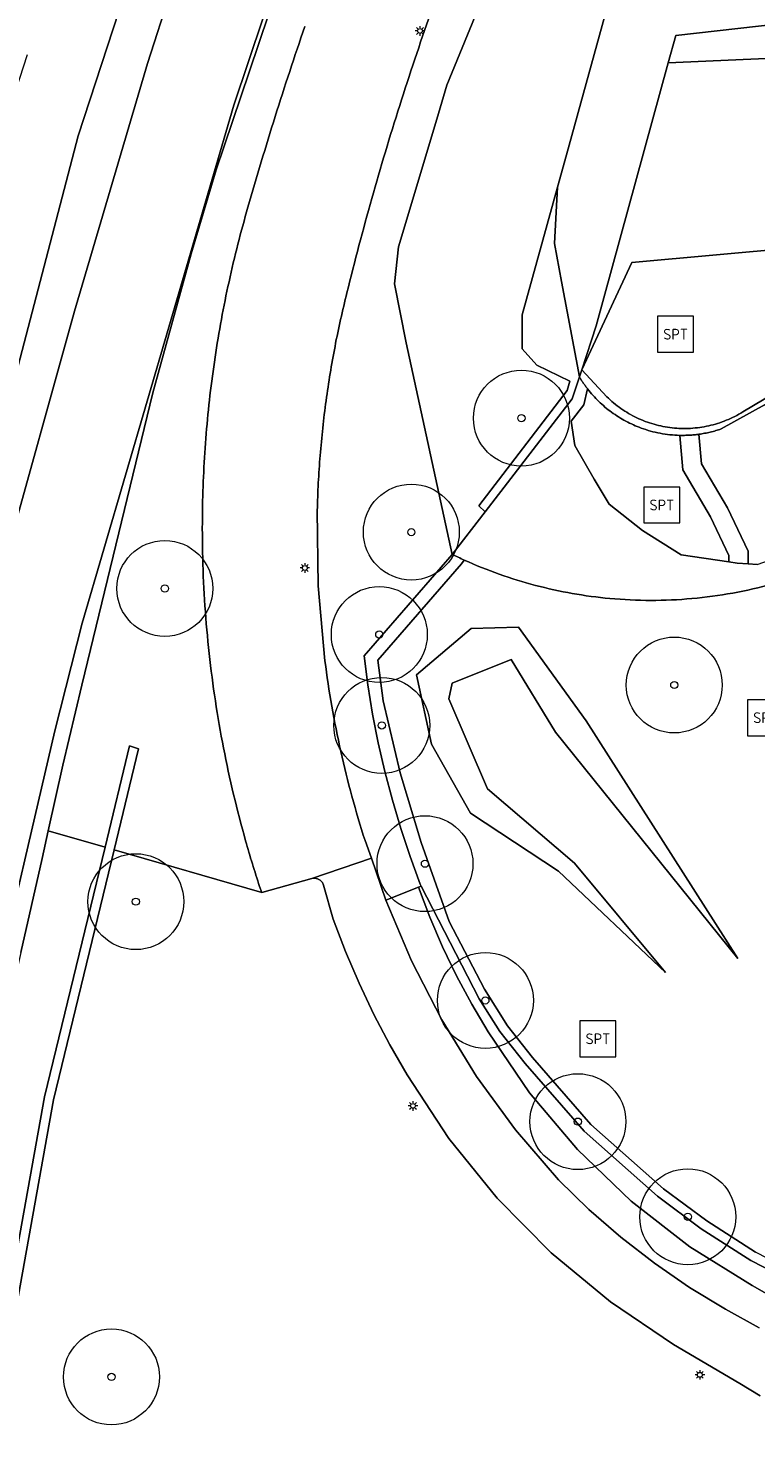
# Model space of a CAD drawing. Header units: metres. Extents: x 187482 to 189800, y 333582 to 335019.
# Tile 22 of 256: x 187670 to 187707, y 333951 to 334025. Entities that reach past the tile are written whole.
import ezdxf
from ezdxf.enums import TextEntityAlignment as Align

# ---------------------------------------------------------------- set-up
doc = ezdxf.new("R2010")
doc.units = ezdxf.units.M
doc.linetypes.add('AM-AS-SO', pattern=[16, 10, -2, 2, -2])
doc.layers.get('0').update_dxf_attribs({"color": 252, "lineweight": 18})
for name, color, linetype, lineweight in [('B-WE-AM-AS_SPOOR_TREIN-G', 252, 'AM-AS-SO', 18), ('B-WE-GR-BEPLANTING_CULTUUR_BOSPLANTSOEN-GV', 252, 'Continuous', 18), ('B-WE-GR-BEPLANTING_CULTUUR_HEESTERS-GV', 252, 'Continuous', 18), ('B-WE-GR-BEPLANTING_CULTUUR_VASTE PLANTENVAK-GV', 252, 'Continuous', 18), ('B-WE-GR-BOOM-S', 252, 'Continuous', 18), ('B-WE-GR-GRAS-GV', 252, 'Continuous', 18), ('B-WE-GR-HAAG-G', 252, 'GR-HAAG1-SO', 18), ('B-WE-IE-MEUBILAIR-S', 252, 'Continuous', 18), ('B-WE-IE-MEUBILAIR_WEGMEUBILAIR-S', 252, 'Continuous', 18), ('B-WE-IE-TERREINAFSCHEIDING_KUNSTMATIG_HEKWERK-G', 252, 'IE-TERREINAFSCHEIDING_KUNSTMATIG-SO', 18), ('B-WE-OG-TERREIN_BEGROEID-GV', 252, 'Continuous', 18), ('B-WE-OG-WEG-GV', 252, 'Continuous', 18), ('B-WE-VH-GESLOTENVERHARDING_ASFALT-GV', 252, 'Continuous', 18), ('B-WE-VH-HALFVERHARDING-GV', 252, 'Continuous', 18), ('B-WE-VH-OPENVERHARDING_BETONSTRAATSTEEN-GV', 252, 'Continuous', 18), ('B-WE-VH-OPENVERHARDING_TEGEL-GV', 252, 'Continuous', 18)]:
    doc.layers.add(name, color=color, linetype=linetype, lineweight=lineweight)
doc.styles.add('NLCS-ISO', font='NLCS-ISO.ttf')
doc.linetypes.add('GR-HAAG1-SO', pattern='A,6,[176,NLCS.SHX,S=0.125,R=0,X=0,Y=0],-2', length=8)
doc.linetypes.add('IE-TERREINAFSCHEIDING_KUNSTMATIG-SO', pattern='A,4,[82,NLCS.SHX,S=0.75,R=90,X=0,Y=0],4,-2', length=10)

# ---------------------------------------------------------------- blocks, each defined once
blk = doc.blocks.new('SIE-MEUBILAIR_PAAL_LICHTMAST-SO')
for points in [[(-0.62, 0), (-1, 0)], [(-0.71, 0.71), (-0.44, 0.44)], [(0, 1), (0, 0.62)], [(0.44, 0.44), (0.71, 0.71)], [(1, 0), (0.62, 0)], [(-0.71, -0.71), (-0.44, -0.44)], [(0, -0.62), (0, -1)], [(0.44, -0.44), (0.71, -0.71)]]:
    blk.add_lwpolyline(points)
blk.add_circle((0, 0), 0.5)
blk = doc.blocks.new('SIE-WEG_SPEELTOESTEL-SO')
at = {"flags": 128}
blk.add_lwpolyline([(-3.75, -3.75), (3.75, -3.75), (3.75, 3.75), (-3.75, 3.75)], close=True, dxfattribs=at)
at = {"style": 'NLCS-ISO'}
blk.add_text('SPT', height=2.25, dxfattribs=at).set_placement((0, 0), align=Align.MIDDLE_CENTER)
blk = doc.blocks.new('SGR-BOOM_GBKN-SO')
at = {"color": 0, "linetype": 'ByBlock', "lineweight": 18}
for radius in [2, 0.15]:
    blk.add_circle((0, 0), radius, dxfattribs=at)

msp = doc.modelspace()

# ---------------------------------------------------------------- linework, layer by layer
at = {"layer": 'B-WE-AM-AS_SPOOR_TREIN-G', "flags": 128}
msp.add_lwpolyline([(187705.245, 334112.758), (187700.595, 334103.262), (187694.408, 334089.728), (187689.933, 334079.453), (187686.199, 334070.461), (187680.719, 334056.38), (187676.457, 334044.698), (187672.574, 334033.358), (187668.335, 334020.045), (187666.247, 334012.892), (187661.052, 333993.847), (187656.645, 333975.142), (187653.355, 333958.934), (187651.461, 333948.496), (187649.741, 333938.003), (187647.635, 333923.687)], dxfattribs=at)
at = {"layer": 'B-WE-GR-BEPLANTING_CULTUUR_BOSPLANTSOEN-GV', "flags": 128}
for points in [[(187697.166, 334016.849), (187697.633, 334018.539), (187700.113, 334027.514), (187701.082, 334028.57), (187702.051, 334028.792), (187699.5, 334038.79), (187698.586, 334038.532), (187697.826, 334037.846), (187691.4, 334022.175), (187690.872, 334020.407), (187688.872, 334013.75), (187688.669, 334011.808), (187689.285, 334008.735), (187691.68, 333997.708), (187693.395, 333999.932), (187693.066, 334000.233), (187697.679, 334006.261), (187697.812, 334006.733), (187696.094, 334007.569), (187695.335, 334008.427), (187695.328, 334010.195)], [(187697.166, 334016.849), (187695.328, 334010.195), (187695.335, 334008.427), (187696.094, 334007.569), (187697.812, 334006.733), (187697.679, 334006.261), (187693.066, 334000.233), (187693.395, 333999.932), (187697.934, 334005.818), (187698.311, 334006.96), (187697.374, 334011.942), (187697.02, 334013.922)]]:
    msp.add_lwpolyline(points, close=True, dxfattribs=at)
for points in [[(187749.533, 334029.571), (187749.523, 334030.679), (187746.12, 334030.607), (187746.096, 334031.007), (187704.146, 334028.29), (187703.928, 334028.356), (187702.051, 334028.792), (187701.082, 334028.57), (187700.113, 334027.514), (187697.633, 334018.539), (187697.166, 334016.849), (187697.02, 334013.922), (187697.374, 334011.942), (187698.311, 334006.96), (187698.433, 334007.326), (187699.19, 334009.617), (187702.942, 334023.34)], [(187702.942, 334023.34), (187703.333, 334024.768), (187729.341, 334027.716), (187741.071, 334029.238), (187746.077, 334029.887), (187746.093, 334029.649), (187746.157, 334028.677), (187746.393, 334025.111), (187747.403, 334025.131), (187747.46, 334024.65)]]:
    msp.add_lwpolyline(points, dxfattribs=at)
at = {"layer": 'B-WE-GR-BEPLANTING_CULTUUR_HEESTERS-GV', "flags": 128}
for points in [[(187707.486, 333961.329), (187704.948, 333962.951), (187702.694, 333964.631), (187698.907, 333967.978), (187695.869, 333971.477), (187694.566, 333973.123), (187693.36, 333975.046), (187691.514, 333978.572), (187690.066, 333982.677), (187688.972, 333986.323), (187688.085, 333990.075), (187687.809, 333992.185), (187692.159, 333997.215), (187692.31, 333997.412), (187692.231, 333997.448), (187692.151, 333997.484), (187692.073, 333997.521), (187691.994, 333997.558), (187691.915, 333997.595), (187691.837, 333997.632), (187691.758, 333997.67), (187691.68, 333997.708), (187687.092, 333992.425), (187687.289, 333990.901), (187687.534, 333989.385), (187687.828, 333987.877), (187688.17, 333986.379), (187688.56, 333984.893), (187688.998, 333983.421), (187689.482, 333981.963), (187690.013, 333980.521), (187690.068, 333980.414), (187693.092, 333974.532), (187694.157, 333972.834), (187695.484, 333971.158), (187698.551, 333967.625), (187702.378, 333964.243), (187704.664, 333962.539), (187707.237, 333960.895), (187709.913, 333959.524)], [(187665.698, 333940.361), (187670.89, 333969.269), (187674.055, 333982.302), (187675.333, 333987.566), (187674.866, 333987.724), (187673.583, 333982.439), (187670.423, 333969.427), (187665.231, 333940.519)]]:
    msp.add_lwpolyline(points, dxfattribs=at)
at = {"layer": 'B-WE-GR-BEPLANTING_CULTUUR_VASTE PLANTENVAK-GV', "flags": 128}
for points in [[(187698.736, 334006.339), (187698.534, 334005.501), (187697.88, 334004.651), (187698.075, 334003.385), (187699.082, 334001.623), (187699.869, 334000.333), (187701.6, 333998.948), (187703.614, 333997.689), (187706.099, 333997.315), (187706.099, 333997.646), (187705.148, 333999.666), (187703.704, 334002.115), (187703.54, 334003.915)], [(187704.539, 334003.972), (187704.68, 334002.429), (187706.033, 334000.134), (187707.099, 333997.87), (187707.099, 333997.215), (187707.579, 333997.186), (187710.566, 333998.229), (187707.997, 334005.518), (187705.707, 334004.249), (187705.636, 334004.225), (187705.564, 334004.202), (187705.492, 334004.18), (187705.42, 334004.159), (187705.348, 334004.138), (187705.276, 334004.119), (187705.203, 334004.1), (187705.13, 334004.083), (187705.057, 334004.066), (187704.983, 334004.05)], [(187704.836, 334004.02), (187704.762, 334004.007), (187704.688, 334003.994), (187704.614, 334003.983), (187704.539, 334003.972)]]:
    msp.add_lwpolyline(points, dxfattribs=at)
at = {"layer": 'B-WE-GR-BEPLANTING_CULTUUR_VASTE PLANTENVAK-GV'}
for points in [[(187699.319, 334005.686, -0.035576), (187698.736, 334006.339)], [(187699.988, 334005.12, -0.034913), (187699.319, 334005.686)], [(187700.73, 334004.654, -0.034841), (187699.988, 334005.12)], [(187701.529, 334004.296, -0.035256), (187700.73, 334004.654)], [(187702.018, 334004.139, -0.018471), (187701.529, 334004.296)], [(187702.519, 334004.023, -0.02026), (187702.018, 334004.139)], [(187703.027, 334003.948, -0.02176), (187702.519, 334004.023)], [(187704.983, 334004.05, -0.014394), (187704.836, 334004.02)], [(187703.54, 334003.915, -0.021229), (187703.027, 334003.948)]]:
    msp.add_lwpolyline(points, format="xyb", dxfattribs=at)
at = {"layer": 'B-WE-GR-GRAS-GV', "flags": 128}
for points in [[(187750.994, 334168.926), (187736.738, 334144.819), (187733.307, 334139.583), (187729.983, 334133.967), (187728.783, 334132.854), (187727.466, 334132.482), (187724.93, 334131.968), (187723.712, 334131.491), (187722.391, 334130.575), (187721.282, 334129.33), (187720.256, 334127.861), (187717.921, 334123.713), (187717.247, 334122.515), (187700.019, 334086.58), (187694.62, 334074.684), (187684.736, 334049.522), (187679.402, 334034.472), (187675.793, 334023.299), (187671.984, 334010.388), (187668.333, 333997.177)], [(187668.333, 333997.177), (187671.984, 334010.388), (187675.793, 334023.299), (187679.402, 334034.472), (187684.736, 334049.522), (187694.62, 334074.684), (187700.019, 334086.58), (187717.247, 334122.515), (187717.921, 334123.713), (187720.256, 334127.861), (187721.282, 334129.33), (187722.391, 334130.575), (187723.712, 334131.491), (187724.93, 334131.968), (187727.466, 334132.482), (187728.783, 334132.854), (187729.983, 334133.967), (187733.307, 334139.583), (187736.738, 334144.819), (187750.994, 334168.926)], [(187742.727, 334168.186), (187723.876, 334137.692), (187719.098, 334130.93), (187710.663, 334115.385), (187706.485, 334106.368), (187706.592, 334104.352), (187705.913, 334102.652), (187704.448, 334101.706), (187703.675, 334100.965), (187697.66, 334087.866), (187693.967, 334079.305), (187694.409, 334077.428), (187693.726, 334075.758), (187692.246, 334074.357), (187691.367, 334073.756), (187683.107, 334051.982), (187683.525, 334049.74), (187683.046, 334047.847), (187682.06, 334046.646), (187680.708, 334045.636), (187672.178, 334019.54), (187668.215, 334004.345)], [(187667.604, 333974.089), (187670.976, 333988.516), (187672.395, 333994.129), (187680.303, 334021.124), (187683.339, 334030.202), (187686.911, 334040.495), (187698.48, 334070.046), (187700.595, 334075.104), (187707.135, 334089.882), (187716.395, 334109.069), (187721.066, 334119.576), (187722.474, 334122.304), (187723.856, 334124.484), (187724.844, 334125.659), (187727.624, 334127.123), (187730.3, 334127.982), (187731.808, 334128.779), (187733.322, 334130.058), (187734.744, 334131.718), (187738.003, 334137.14), (187744.907, 334148.067), (187752.728, 334161.142)], [(187752.728, 334161.142), (187744.907, 334148.067), (187738.003, 334137.14), (187734.744, 334131.718), (187733.322, 334130.058), (187731.808, 334128.779), (187730.3, 334127.982), (187727.624, 334127.123), (187724.844, 334125.659), (187723.856, 334124.484), (187722.474, 334122.304), (187721.066, 334119.576), (187716.395, 334109.069), (187707.135, 334089.882), (187700.595, 334075.104), (187698.48, 334070.046), (187686.911, 334040.495), (187683.339, 334030.202), (187680.303, 334021.124), (187672.395, 333994.129), (187670.976, 333988.516), (187667.604, 333974.089)], [(187669.198, 333976.957), (187670.306, 333981.853), (187670.627, 333983.295), (187671.388, 333986.716), (187672.383, 333990.885), (187676.08, 334006.127), (187678.066, 334013.378), (187679.383, 334017.752), (187681.091, 334022.851), (187683.139, 334028.95)]]:
    msp.add_lwpolyline(points, dxfattribs=at)
at = {"layer": 'B-WE-GR-HAAG-G', "ltscale": 0.2, "flags": 128}
msp.add_lwpolyline([(187755.502, 333968.669), (187745.597, 333963.508), (187741.585, 333961.418), (187734.325, 333957.973), (187731.393, 333956.826), (187729.212, 333956.194), (187728.133, 333956.041), (187725.746, 333956.036), (187723.159, 333956.202), (187720.38, 333956.579), (187717.692, 333957.171), (187715.136, 333957.901), (187712.628, 333958.847), (187710.13, 333959.975), (187707.486, 333961.329), (187704.948, 333962.951), (187702.694, 333964.631), (187698.907, 333967.978), (187695.869, 333971.477), (187694.566, 333973.123), (187693.36, 333975.046)], dxfattribs=at)
at = {"layer": 'B-WE-IE-TERREINAFSCHEIDING_KUNSTMATIG_HEKWERK-G', "ltscale": 0.2, "flags": 128}
for points in [[(187896.887, 334347.79), (187895.26, 334346.017), (187881.815, 334330.141), (187875.404, 334322.491), (187872.193, 334318.68), (187867.562, 334313.098), (187864.128, 334309.082), (187862.449, 334307.173), (187860.772, 334305.032), (187857.329, 334300.81), (187852.3, 334294.665), (187849.062, 334290.623), (187845.947, 334286.803), (187835.569, 334274.117), (187830.444, 334267.778), (187825.721, 334261.507), (187820.099, 334253.9), (187818.248, 334251.524), (187813.918, 334245.612), (187807.778, 334237.533), (187804.751, 334233.538), (187800.298, 334227.502), (187794.26, 334219.622), (187791.079, 334215.712), (187785.48, 334207.796), (187782.548, 334203.745), (187779.381, 334199.512), (187776.414, 334195.451), (187773.446, 334191.425), (187770.486, 334187.408), (187767.552, 334183.379), (187764.711, 334179.252), (187760.676, 334172.95), (187756.867, 334166.778), (187753.503, 334161.175), (187750.411, 334155.82), (187746.694, 334149.321), (187741.789, 334140.626), (187738.083, 334134.122), (187734.325, 334127.572), (187730.572, 334121.13), (187724.93, 334123.613), (187722.697, 334119.416), (187717.828, 334110.262), (187714.205, 334103.1), (187711.24, 334096.92), (187707.998, 334090.147), (187704.911, 334083.304), (187701.88, 334076.448), (187699.426, 334070.692), (187696.987, 334064.932), (187694.413, 334058.774), (187692.092, 334053.024), (187689.506, 334046.404), (187687.32, 334040.589), (187685.15, 334034.62), (187683.139, 334028.95), (187681.091, 334022.851), (187679.383, 334017.752), (187678.066, 334013.378), (187676.08, 334006.127), (187672.383, 333990.885), (187671.388, 333986.716), (187670.627, 333983.295), (187670.306, 333981.853), (187669.198, 333976.957), (187668.077, 333972.039), (187663.756, 333952.509), (187663.177, 333949.639), (187662.222, 333944.554), (187660.448, 333935.105), (187658.391, 333922.279), (187657.192, 333914.614), (187655.92, 333904.379), (187654.866, 333892.429), (187654.422, 333886.314), (187654.196, 333883.087), (187654.084, 333881.491), (187653.283, 333868.923), (187653.121, 333864.69), (187652.832, 333857.745), (187652.649, 333854.319), (187652.295, 333845.764), (187652.088, 333840.084), (187651.979, 333833.469), (187651.926, 333828.494), (187651.904, 333824.217), (187651.886, 333815.964), (187651.832, 333808.603), (187651.753, 333801.861), (187651.657, 333796.058), (187651.613, 333791.352), (187651.609, 333790.974), (187651.579, 333788.499)], [(187687.092, 333992.425), (187691.68, 333997.708), (187693.395, 333999.932), (187697.934, 334005.818), (187698.311, 334006.96), (187698.433, 334007.326), (187699.19, 334009.617), (187702.942, 334023.34), (187703.333, 334024.768), (187729.341, 334027.716), (187741.071, 334029.238), (187746.077, 334029.887), (187746.093, 334029.649), (187746.157, 334028.677), (187746.393, 334025.111), (187747.403, 334025.131), (187747.46, 334024.65), (187747.459, 334023.806), (187747.459, 334023.342), (187747.458, 334021.931), (187747.274, 334022.107), (187747.466, 334016.511), (187747.577, 334013.281), (187762.498, 334013.34), (187783.009, 334013.42), (187791.903, 334013.594), (187801.845, 334013.789)]]:
    msp.add_lwpolyline(points, dxfattribs=at)
at = {"layer": 'B-WE-OG-TERREIN_BEGROEID-GV', "flags": 128}
for points in [[(187687.137, 333982.788), (187687.47, 333981.876), (187688.225, 333979.679), (187689.925, 333980.356), (187690.068, 333980.414), (187690.013, 333980.521), (187689.482, 333981.963), (187688.998, 333983.421), (187688.56, 333984.893), (187688.17, 333986.379), (187687.828, 333987.877), (187687.534, 333989.385), (187687.289, 333990.901), (187687.092, 333992.425), (187691.68, 333997.708), (187689.285, 334008.735), (187688.669, 334011.808), (187688.872, 334013.75), (187690.872, 334020.407), (187691.4, 334022.175), (187697.826, 334037.846)], [(187683.139, 334028.95), (187681.091, 334022.851), (187679.383, 334017.752), (187678.066, 334013.378), (187676.08, 334006.127), (187672.383, 333990.885), (187671.388, 333986.716), (187670.627, 333983.295), (187673.583, 333982.439), (187674.866, 333987.724), (187675.333, 333987.566), (187674.055, 333982.302), (187681.751, 333980.074), (187681.639, 333980.391)], [(187720.789, 334022.994), (187715.088, 334023.88), (187702.942, 334023.34), (187699.19, 334009.617), (187698.433, 334007.326)], [(187699.734, 334005.929), (187698.433, 334007.326), (187701.041, 334012.934), (187709.671, 334013.717), (187708.957, 334020.398), (187721.659, 334022.042), (187722.971, 334009.592), (187714.87, 334008.637)], [(187704.983, 334004.05), (187705.057, 334004.066), (187705.13, 334004.083), (187705.203, 334004.1), (187705.276, 334004.119), (187705.348, 334004.138), (187705.42, 334004.159), (187705.492, 334004.18), (187705.564, 334004.202), (187705.636, 334004.225), (187705.707, 334004.249), (187707.997, 334005.518), (187709.327, 334006.256), (187711.659, 334007.548), (187718.122, 334007.981), (187718.901, 334008.034), (187719.167, 334008.052), (187724.23, 334008.391), (187722.518, 334020.521)], [(187707.579, 333997.186), (187707.099, 333997.215), (187706.54, 333997.249), (187706.099, 333997.315), (187703.614, 333997.689), (187701.6, 333998.948), (187699.869, 334000.333), (187699.082, 334001.623), (187698.075, 334003.385), (187697.88, 334004.651), (187698.534, 334005.501), (187698.736, 334006.339), (187698.707, 334006.376), (187698.678, 334006.413), (187698.65, 334006.451), (187698.622, 334006.489), (187698.595, 334006.527), (187698.568, 334006.566), (187698.541, 334006.604), (187698.514, 334006.643), (187698.488, 334006.682), (187698.461, 334006.721), (187698.436, 334006.76), (187698.41, 334006.8), (187698.385, 334006.84), (187698.36, 334006.88), (187698.335, 334006.92), (187698.311, 334006.96), (187697.934, 334005.818), (187693.395, 333999.932), (187691.68, 333997.708), (187691.758, 333997.67), (187691.837, 333997.632), (187691.915, 333997.595), (187691.994, 333997.558), (187692.073, 333997.521), (187692.151, 333997.484), (187692.231, 333997.448), (187692.31, 333997.412)], [(187698.433, 334007.326), (187698.311, 334006.96), (187698.335, 334006.92), (187698.36, 334006.88), (187698.385, 334006.84), (187698.41, 334006.8), (187698.436, 334006.76), (187698.461, 334006.721), (187698.488, 334006.682), (187698.514, 334006.643), (187698.541, 334006.604), (187698.568, 334006.566), (187698.595, 334006.527), (187698.622, 334006.489), (187698.65, 334006.451), (187698.678, 334006.413), (187698.707, 334006.376), (187698.736, 334006.339)], [(187710.896, 334007.551), (187706.823, 334005.134)], [(187703.54, 334003.915), (187703.603, 334003.914), (187703.666, 334003.913), (187703.728, 334003.914), (187703.791, 334003.914), (187703.853, 334003.916), (187703.916, 334003.918), (187703.978, 334003.92), (187704.041, 334003.924), (187704.103, 334003.927), (187704.166, 334003.932), (187704.228, 334003.937), (187704.291, 334003.943), (187704.353, 334003.949), (187704.415, 334003.956), (187704.477, 334003.964), (187704.539, 334003.972), (187704.614, 334003.983), (187704.688, 334003.994), (187704.762, 334004.007), (187704.836, 334004.02)], [(187684.646, 334000), (187684.698, 333996.074), (187685.046, 333992.164)], [(187692.31, 333997.412), (187692.159, 333997.215), (187687.809, 333992.185), (187688.085, 333990.075), (187688.972, 333986.323), (187690.066, 333982.677), (187691.514, 333978.572), (187693.36, 333975.046), (187694.566, 333973.123), (187695.869, 333971.477), (187698.907, 333967.978), (187702.694, 333964.631), (187704.948, 333962.951), (187707.486, 333961.329)], [(187665.231, 333940.519), (187670.423, 333969.427), (187673.583, 333982.439), (187670.627, 333983.295), (187670.306, 333981.853), (187669.198, 333976.957)], [(187707.726, 333953.832), (187706.679, 333954.478), (187703.218, 333956.518), (187699.924, 333958.736), (187696.844, 333961.288), (187694.024, 333964.14), (187691.509, 333967.25), (187689.329, 333970.569), (187688.432, 333972.127), (187687.596, 333973.722), (187686.824, 333975.348), (187686.116, 333977.003), (187685.475, 333978.683), (187684.974, 333980.467), (187684.913, 333980.6), (187684.806, 333980.717), (187684.665, 333980.796), (187684.511, 333980.826), (187684.365, 333980.809), (187681.751, 333980.074), (187674.055, 333982.302), (187670.89, 333969.269), (187665.698, 333940.361)]]:
    msp.add_lwpolyline(points, dxfattribs=at)
at = {"layer": 'B-WE-OG-TERREIN_BEGROEID-GV'}
for points in [[(187690.557, 334025.922, 0.008543), (187688.944, 334021.114)], [(187682.452, 334020.54, -0.007048), (187683.999, 334025.227)], [(187688.944, 334021.114, 0.008179), (187687.488, 334016.257)], [(187681.034, 334015.812, -0.006792), (187682.452, 334020.54)], [(187687.488, 334016.257, 0.00799), (187686.193, 334011.354)], [(187680.507, 334013.878, -0.007744), (187681.034, 334015.812)], [(187680.046, 334011.927, -0.008597), (187680.507, 334013.878)], [(187679.649, 334009.962, -0.008608), (187680.046, 334011.927)], [(187686.193, 334011.354, 0.00726), (187685.863, 334009.957)], [(187679.319, 334007.985, -0.00812), (187679.649, 334009.962)], [(187685.863, 334009.957, 0.007248), (187685.571, 334008.552)], [(187685.571, 334008.552, 0.00654), (187685.318, 334007.139)], [(187679.055, 334005.998, -0.00811), (187679.319, 334007.985)], [(187685.318, 334007.139, 0.006306), (187685.105, 334005.72)], [(187698.736, 334006.339, 0.035576), (187699.319, 334005.686)], [(187678.857, 334004.003, -0.00809), (187679.055, 334005.998)], [(187685.105, 334005.72, 0.006999), (187684.931, 334004.295)], [(187699.319, 334005.686, 0.034913), (187699.988, 334005.12)], [(187700.472, 334005.315, -0.041344), (187699.734, 334005.929)], [(187699.988, 334005.12, 0.034841), (187700.73, 334004.654)], [(187701.301, 334004.832, -0.041489), (187700.472, 334005.315)], [(187702.199, 334004.493, -0.041215), (187701.301, 334004.832)], [(187706.823, 334005.134, -0.040989), (187705.967, 334004.699)], [(187678.726, 334002.003, -0.008529), (187678.857, 334004.003)], [(187684.931, 334004.295, 0.006308), (187684.796, 334002.866)], [(187700.73, 334004.654, 0.035256), (187701.529, 334004.296)], [(187701.529, 334004.296, 0.018471), (187702.018, 334004.139)], [(187702.018, 334004.139, 0.02026), (187702.519, 334004.023)], [(187703.141, 334004.307, -0.042483), (187702.199, 334004.493)], [(187702.519, 334004.023, 0.02176), (187703.027, 334003.948)], [(187704.101, 334004.28, -0.042733), (187703.141, 334004.307)], [(187705.051, 334004.411, -0.041141), (187704.101, 334004.28)], [(187704.836, 334004.02, 0.014394), (187704.983, 334004.05)], [(187705.967, 334004.699, -0.041501), (187705.051, 334004.411)], [(187703.027, 334003.948, 0.021229), (187703.54, 334003.915)], [(187684.796, 334002.866, 0.00635), (187684.701, 334001.434)], [(187678.662, 334000, -0.007996), (187678.726, 334002.003)], [(187684.701, 334001.434, 0.006267), (187684.646, 334000)], [(187678.676, 333997.51, -0.010441), (187678.662, 334000)], [(187678.792, 333995.022, -0.010465), (187678.676, 333997.51)], [(187694.136, 333996.676, -0.02094), (187692.31, 333997.412)], [(187692.31, 333997.412, 0.02094), (187694.136, 333996.676)], [(187696.018, 333996.094, -0.021199), (187694.136, 333996.676)], [(187694.136, 333996.676, 0.021199), (187696.018, 333996.094)], [(187697.941, 333995.671, -0.021319), (187696.018, 333996.094)], [(187696.018, 333996.094, 0.021319), (187697.941, 333995.671)], [(187708.388, 333996.171, -0.022522), (187706.299, 333995.692)], [(187706.299, 333995.692, 0.022522), (187708.388, 333996.171)], [(187699.893, 333995.409, -0.020534), (187697.941, 333995.671)], [(187697.941, 333995.671, 0.020534), (187699.893, 333995.409)], [(187702.034, 333995.309, -0.022436), (187699.893, 333995.409)], [(187699.893, 333995.409, 0.022436), (187702.034, 333995.309)], [(187704.175, 333995.404, -0.021971), (187702.034, 333995.309)], [(187702.034, 333995.309, 0.021971), (187704.175, 333995.404)], [(187706.299, 333995.692, -0.022567), (187704.175, 333995.404)], [(187704.175, 333995.404, 0.022567), (187706.299, 333995.692)], [(187679.012, 333992.541, -0.009634), (187678.792, 333995.022)], [(187679.335, 333990.072, -0.010111), (187679.012, 333992.541)], [(187685.046, 333992.164, 0.011349), (187685.405, 333989.786)], [(187679.76, 333987.618, -0.010165), (187679.335, 333990.072)], [(187685.405, 333989.786, 0.011416), (187685.874, 333987.427)], [(187680.286, 333985.184, -0.010714), (187679.76, 333987.618)], [(187685.874, 333987.427, 0.011903), (187686.452, 333985.093)], [(187680.913, 333982.773, -0.01042), (187680.286, 333985.184)], [(187686.452, 333985.093, 0.011592), (187687.137, 333982.788)], [(187681.639, 333980.391, -0.010156), (187680.913, 333982.773)]]:
    msp.add_lwpolyline(points, format="xyb", dxfattribs=at)
at = {"layer": 'B-WE-OG-TERREIN_BEGROEID-GV', "flags": 128}
for points in [[(187692.631, 333984.217), (187697.217, 333981.193), (187702.793, 333975.904), (187698.052, 333981.614), (187693.52, 333985.48), (187691.501, 333990.182), (187691.678, 333990.985), (187694.759, 333992.233), (187697.063, 333988.444), (187706.571, 333976.632), (187698.659, 333989.03), (187695.13, 333993.918), (187692.665, 333993.839), (187689.814, 333991.428), (187690.592, 333987.82)], [(187692.631, 333984.217), (187690.592, 333987.82), (187689.814, 333991.428), (187692.665, 333993.839), (187695.13, 333993.918), (187698.659, 333989.03), (187706.571, 333976.632), (187697.063, 333988.444), (187694.759, 333992.233), (187691.678, 333990.985), (187691.501, 333990.182), (187693.52, 333985.48), (187698.052, 333981.614), (187702.793, 333975.904), (187697.217, 333981.193)]]:
    msp.add_lwpolyline(points, close=True, dxfattribs=at)
at = {"layer": 'B-WE-OG-WEG-GV', "flags": 128}
msp.add_lwpolyline([(187709.913, 333959.524), (187707.237, 333960.895), (187704.664, 333962.539), (187702.378, 333964.243), (187698.551, 333967.625), (187695.484, 333971.158), (187694.157, 333972.834), (187693.092, 333974.532), (187690.068, 333980.414), (187689.925, 333980.356), (187690.516, 333978.788), (187691.177, 333977.245), (187691.906, 333975.732), (187692.7, 333974.253), (187693.557, 333972.813), (187695.71, 333969.634), (187698.204, 333966.674), (187701.003, 333963.984), (187704.061, 333961.61), (187707.323, 333959.586), (187708.45, 333958.945)], dxfattribs=at)
at = {"layer": 'B-WE-VH-GESLOTENVERHARDING_ASFALT-GV', "flags": 128}
for points in [[(187747.466, 334016.511), (187747.274, 334022.107), (187747.458, 334021.931), (187747.459, 334023.342), (187747.459, 334023.806), (187747.46, 334024.65), (187747.403, 334025.131), (187746.393, 334025.111), (187746.157, 334028.677), (187746.093, 334029.649), (187746.077, 334029.887), (187741.071, 334029.238), (187729.341, 334027.716), (187703.333, 334024.768), (187702.942, 334023.34), (187715.088, 334023.88), (187720.789, 334022.994)], [(187685.046, 333992.164), (187684.698, 333996.074), (187684.646, 334000)], [(187681.639, 333980.391), (187681.751, 333980.074), (187684.365, 333980.809), (187687.47, 333981.876), (187687.137, 333982.788)]]:
    msp.add_lwpolyline(points, dxfattribs=at)
at = {"layer": 'B-WE-VH-GESLOTENVERHARDING_ASFALT-GV'}
for points in [[(187688.944, 334021.114, -0.008543), (187690.557, 334025.922)], [(187683.999, 334025.227, 0.007048), (187682.452, 334020.54)], [(187687.488, 334016.257, -0.008179), (187688.944, 334021.114)], [(187682.452, 334020.54, 0.006792), (187681.034, 334015.812)], [(187686.193, 334011.354, -0.00799), (187687.488, 334016.257)], [(187681.034, 334015.812, 0.007744), (187680.507, 334013.878)], [(187680.507, 334013.878, 0.008597), (187680.046, 334011.927)], [(187680.046, 334011.927, 0.008608), (187679.649, 334009.962)], [(187685.863, 334009.957, -0.00726), (187686.193, 334011.354)], [(187679.649, 334009.962, 0.00812), (187679.319, 334007.985)], [(187685.571, 334008.552, -0.007248), (187685.863, 334009.957)], [(187685.318, 334007.139, -0.00654), (187685.571, 334008.552)], [(187679.319, 334007.985, 0.00811), (187679.055, 334005.998)], [(187685.105, 334005.72, -0.006306), (187685.318, 334007.139)], [(187679.055, 334005.998, 0.00809), (187678.857, 334004.003)], [(187684.931, 334004.295, -0.006999), (187685.105, 334005.72)], [(187678.857, 334004.003, 0.008529), (187678.726, 334002.003)], [(187684.796, 334002.866, -0.006308), (187684.931, 334004.295)], [(187684.701, 334001.434, -0.00635), (187684.796, 334002.866)], [(187678.726, 334002.003, 0.007996), (187678.662, 334000)], [(187684.646, 334000, -0.006267), (187684.701, 334001.434)], [(187678.662, 334000, 0.010441), (187678.676, 333997.51)], [(187678.676, 333997.51, 0.010465), (187678.792, 333995.022)], [(187678.792, 333995.022, 0.009634), (187679.012, 333992.541)], [(187679.012, 333992.541, 0.010111), (187679.335, 333990.072)], [(187685.405, 333989.786, -0.011349), (187685.046, 333992.164)], [(187679.335, 333990.072, 0.010165), (187679.76, 333987.618)], [(187685.874, 333987.427, -0.011416), (187685.405, 333989.786)], [(187679.76, 333987.618, 0.010714), (187680.286, 333985.184)], [(187686.452, 333985.093, -0.011903), (187685.874, 333987.427)], [(187680.286, 333985.184, 0.01042), (187680.913, 333982.773)], [(187687.137, 333982.788, -0.011592), (187686.452, 333985.093)], [(187680.913, 333982.773, 0.010156), (187681.639, 333980.391)]]:
    msp.add_lwpolyline(points, format="xyb", dxfattribs=at)
at = {"layer": 'B-WE-VH-HALFVERHARDING-GV', "flags": 128}
for points in [[(187668.215, 334004.345), (187672.178, 334019.54), (187680.708, 334045.636), (187682.06, 334046.646), (187683.046, 334047.847), (187683.525, 334049.74), (187683.107, 334051.982), (187691.367, 334073.756), (187692.246, 334074.357), (187693.726, 334075.758), (187694.409, 334077.428), (187693.967, 334079.305), (187697.66, 334087.866), (187703.675, 334100.965), (187704.448, 334101.706), (187705.913, 334102.652), (187706.592, 334104.352), (187706.485, 334106.368), (187710.663, 334115.385), (187719.098, 334130.93), (187723.876, 334137.692), (187742.727, 334168.186)], [(187714.87, 334008.637), (187722.971, 334009.592), (187721.659, 334022.042), (187708.957, 334020.398), (187709.671, 334013.717), (187701.041, 334012.934), (187698.433, 334007.326), (187699.734, 334005.929)], [(187706.823, 334005.134), (187710.896, 334007.551)]]:
    msp.add_lwpolyline(points, dxfattribs=at)
at = {"layer": 'B-WE-VH-HALFVERHARDING-GV'}
for points in [[(187699.734, 334005.929, 0.041344), (187700.472, 334005.315)], [(187700.472, 334005.315, 0.041489), (187701.301, 334004.832)], [(187701.301, 334004.832, 0.041215), (187702.199, 334004.493)], [(187705.967, 334004.699, 0.040989), (187706.823, 334005.134)], [(187702.199, 334004.493, 0.042483), (187703.141, 334004.307)], [(187703.141, 334004.307, 0.042733), (187704.101, 334004.28)], [(187704.101, 334004.28, 0.041141), (187705.051, 334004.411)], [(187705.051, 334004.411, 0.041501), (187705.967, 334004.699)]]:
    msp.add_lwpolyline(points, format="xyb", dxfattribs=at)
at = {"layer": 'B-WE-VH-HALFVERHARDING-GV', "flags": 128}
msp.add_lwpolyline([(187707.099, 333997.215), (187707.099, 333997.87), (187706.033, 334000.134), (187704.68, 334002.429), (187704.539, 334003.972), (187704.477, 334003.964), (187704.415, 334003.956), (187704.353, 334003.949), (187704.291, 334003.943), (187704.228, 334003.937), (187704.166, 334003.932), (187704.103, 334003.927), (187704.041, 334003.924), (187703.978, 334003.92), (187703.916, 334003.918), (187703.853, 334003.916), (187703.791, 334003.914), (187703.728, 334003.914), (187703.666, 334003.913), (187703.603, 334003.914), (187703.54, 334003.915), (187703.704, 334002.115), (187705.148, 333999.666), (187706.099, 333997.646), (187706.099, 333997.315), (187706.54, 333997.249)], close=True, dxfattribs=at)
at = {"layer": 'B-WE-VH-OPENVERHARDING_BETONSTRAATSTEEN-GV', "flags": 128}
msp.add_lwpolyline([(187707.676, 333957.376), (187705.932, 333958.348), (187704.044, 333959.49), (187702.221, 333960.743), (187700.471, 333962.099), (187698.803, 333963.552), (187697.226, 333965.095), (187694.986, 333967.703), (187692.947, 333970.491), (187691.131, 333973.435), (187689.552, 333976.507), (187688.225, 333979.679), (187687.47, 333981.876), (187684.365, 333980.809), (187684.511, 333980.826), (187684.665, 333980.796), (187684.806, 333980.717), (187684.913, 333980.6), (187684.974, 333980.467), (187685.475, 333978.683), (187686.116, 333977.003), (187686.824, 333975.348), (187687.596, 333973.722), (187688.432, 333972.127), (187689.329, 333970.569), (187691.509, 333967.25), (187694.024, 333964.14), (187696.844, 333961.288), (187699.924, 333958.736), (187703.218, 333956.518), (187706.679, 333954.478), (187707.726, 333953.832)], dxfattribs=at)
at = {"layer": 'B-WE-VH-OPENVERHARDING_TEGEL-GV', "flags": 128}
msp.add_lwpolyline([(187708.45, 333958.945), (187707.323, 333959.586), (187704.061, 333961.61), (187701.003, 333963.984), (187698.204, 333966.674), (187695.71, 333969.634), (187693.557, 333972.813), (187692.7, 333974.253), (187691.906, 333975.732), (187691.177, 333977.245), (187690.516, 333978.788), (187689.925, 333980.356), (187688.225, 333979.679), (187689.552, 333976.507), (187691.131, 333973.435), (187692.947, 333970.491), (187694.986, 333967.703), (187697.226, 333965.095), (187698.803, 333963.552), (187700.471, 333962.099), (187702.221, 333960.743), (187704.044, 333959.49), (187705.932, 333958.348), (187707.676, 333957.376)], dxfattribs=at)

# ---------------------------------------------------------------- block references
at = {"layer": 'B-WE-GR-BOOM-S', "xscale": 1.25, "yscale": 1.25, "zscale": 1.25}
for p in [(187695.287, 334004.811), (187689.55, 333998.87), (187676.7, 333995.93), (187687.88, 333993.53), (187703.255, 333990.897), (187688.01, 333988.79), (187690.26, 333981.58), (187675.19, 333979.6), (187693.41, 333974.45), (187698.23, 333968.13), (187703.96, 333963.17), (187673.92, 333954.82)]:
    msp.add_blockref('SGR-BOOM_GBKN-SO', p, dxfattribs=at)
at = {"layer": 'B-WE-IE-MEUBILAIR-S', "xscale": 0.25, "yscale": 0.25, "zscale": 0.25}
for p in [(187690, 334025), (187684, 333997), (187689.634, 333968.951), (187704.589, 333954.93)]:
    msp.add_blockref('SIE-MEUBILAIR_PAAL_LICHTMAST-SO', p, dxfattribs=at)
at = {"layer": 'B-WE-IE-MEUBILAIR_WEGMEUBILAIR-S', "xscale": 0.25, "yscale": 0.25, "zscale": 0.25}
for p in [(187703.324, 334009.188), (187702.609, 334000.283), (187708.015, 333989.192), (187699.276, 333972.449)]:
    msp.add_blockref('SIE-WEG_SPEELTOESTEL-SO', p, dxfattribs=at)

doc.saveas('drawing.dxf')
